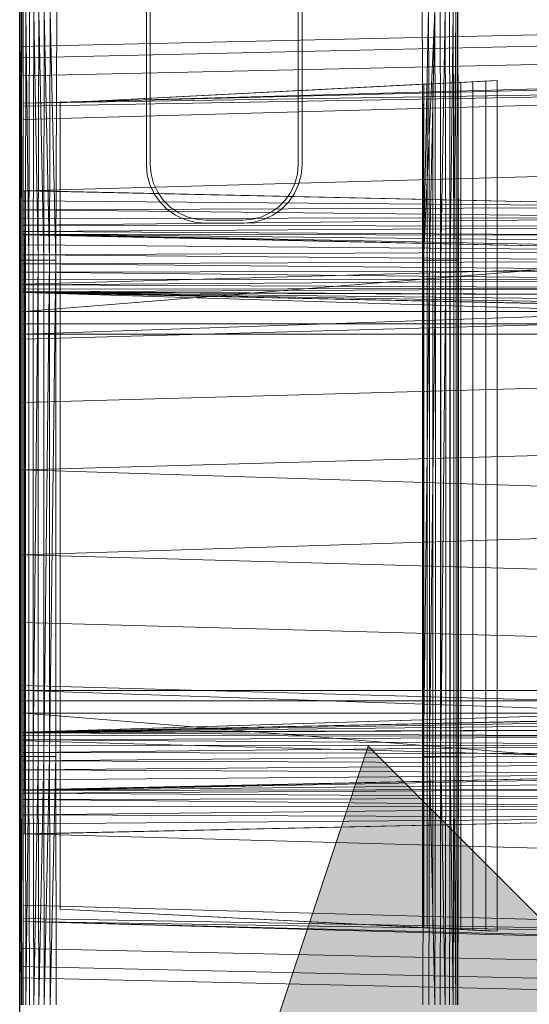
# Model space of a CAD drawing. Header units: metres. Extents: x 391.1 to 427.5, y 12.8 to 28.4.
# Tile 173 of 234: x 407.377 to 407.569, y 27.138 to 27.508. Entities that reach past the tile are written whole.
import ezdxf

# ---------------------------------------------------------------- set-up
doc = ezdxf.new("R2010")
doc.units = ezdxf.units.M
for name, color, linetype, lineweight in [('A-DETL-____-MBND', 7, 'Continuous', 18), ('A-DETL-GENF-OTLN', 7, 'Continuous', 18), ('A-WALL-____-MCUT', 7, 'Continuous', 25), ('A-WALL-____-OTLN', 7, 'Continuous', 25)]:
    doc.layers.add(name, color=color, linetype=linetype, lineweight=lineweight)

# ---------------------------------------------------------------- blocks, each defined once
blk = doc.blocks.new('Family - Evans PA-152028-03_ENLLUMENAT_P0A')
at = {"layer": 'A-WALL-____-MCUT', "color": 253, "true_color": 0xaaaaaa}
blk.add_line((1.66046, 0.2), (0, 0.2), dxfattribs=at)
at = {"layer": 'A-WALL-____-OTLN', "color": 253, "true_color": 0xaaaaaa}
blk.add_line((1.66046, 0.2), (0, 0.2), dxfattribs=at)
blk = doc.blocks.new('Family - Inodor PA-152337-03_ENLLUMENAT_P0A')
at = {"layer": 'A-DETL-____-MBND', "color": 253, "true_color": 0xaaaaaa}
for p, q in [((0.04914, 0.40281), (0.04914, 0.33079)), ((0.10482, 0.33079), (0.10482, 0.40281)), ((0.04768, 0.38917), (0.04768, 0.33073)), ((0.04914, 0.33079), (0.04914, 0.39144)), ((0.10482, 0.39149), (0.10482, 0.33079)), ((0.10628, 0.38949), (0.10628, 0.35922)), ((0.15386, 0.38923), (0.15191, 0.29485)), ((0.15191, 0.29485), (0.15386, 0.38923)), ((0.15419, 0.29485), (0.15386, 0.38923)), ((0.15419, 0.29485), (0.15386, 0.38923)), ((0.00036, 0.29485), (0.00056, 0.38826)), ((0.00036, 0.29485), (0.00056, 0.38826)), ((0.00076, 0.38826), (0.00056, 0.29485)), ((0.00056, 0.01465), (0.00056, 0.38826)), ((0.00056, 0.01465), (0.00056, 0.38826)), ((0.00076, 0.38826), (0.00056, 0.29485)), ((0.00056, 0.29485), (0.00056, 0.38826)), ((0.00056, 0.29485), (0.00056, 0.38826)), ((0.00076, 0.38826), (0.00056, 0.29485)), ((0.00136, 0.38826), (0.00116, 0.29485)), ((0.00136, 0.38826), (0.00116, 0.29485)), ((0.00136, 0.38826), (0.00116, 0.29485)), ((0.00233, 0.38826), (0.00213, 0.29485)), ((0.00233, 0.38826), (0.00213, 0.29485)), ((0.00213, 0.29485), (0.00233, 0.38826)), ((0.00345, 0.29485), (0.00233, 0.38826)), ((0.00345, 0.29485), (0.00233, 0.38826)), ((0.00365, 0.38826), (0.00345, 0.29485)), ((0.00365, 0.38826), (0.00345, 0.29485)), ((0.00365, 0.38826), (0.00345, 0.29485)), ((0.00528, 0.38826), (0.00508, 0.29485)), ((0.00528, 0.38826), (0.00508, 0.29485)), ((0.00508, 0.29485), (0.00528, 0.38826)), ((0.00696, 0.29485), (0.00528, 0.38826)), ((0.00696, 0.29485), (0.00528, 0.38826)), ((0.00716, 0.38826), (0.00696, 0.29485)), ((0.00716, 0.38826), (0.00696, 0.29485)), ((0.00696, 0.29485), (0.00716, 0.38826)), ((0.00904, 0.29485), (0.00716, 0.38826)), ((0.00904, 0.29485), (0.00716, 0.38826)), ((0.00924, 0.38826), (0.00904, 0.29485)), ((0.00924, 0.38826), (0.00904, 0.29485)), ((0.00904, 0.29485), (0.00924, 0.38826)), ((0.01126, 0.29485), (0.00924, 0.38826)), ((0.01126, 0.29485), (0.00924, 0.38826)), ((0.01146, 0.38826), (0.01126, 0.29485)), ((0.01146, 0.38826), (0.01126, 0.29485)), ((0.01126, 0.29485), (0.01146, 0.38826)), ((0.01354, 0.29485), (0.01146, 0.38826)), ((0.01354, 0.29485), (0.01146, 0.38826)), ((0.01354, 0.29485), (0.01146, 0.38826)), ((0.01354, 0.29485), (0.01394, 0.38899)), ((0.01394, 0.38899), (0.01354, 0.29485)), ((0.01394, 0.38899), (0.01354, 0.29485)), ((0.15191, 0.29485), (0.15151, 0.38899)), ((0.15151, 0.38899), (0.15191, 0.29485)), ((0.15191, 0.29485), (0.15151, 0.38899)), ((0.15621, 0.38826), (0.15191, 0.29485)), ((0.15621, 0.38826), (0.15419, 0.29485)), ((0.15621, 0.38826), (0.15419, 0.29485)), ((0.15419, 0.29485), (0.15621, 0.38826)), ((0.15641, 0.29485), (0.15621, 0.38826)), ((0.15641, 0.29485), (0.15621, 0.38826)), ((0.15641, 0.29485), (0.15621, 0.38826)), ((0.15849, 0.29485), (0.15829, 0.38826)), ((0.15829, 0.38826), (0.15849, 0.29485)), ((0.15849, 0.29485), (0.15829, 0.38826)), ((0.16017, 0.38826), (0.15849, 0.29485)), ((0.15849, 0.29485), (0.16017, 0.38826)), ((0.16037, 0.29485), (0.16017, 0.38826)), ((0.16037, 0.29485), (0.16017, 0.38826)), ((0.16037, 0.29485), (0.16017, 0.38826)), ((0.162, 0.29485), (0.1618, 0.38826)), ((0.1618, 0.38826), (0.162, 0.29485)), ((0.162, 0.29485), (0.1618, 0.38826)), ((0.16312, 0.38826), (0.162, 0.29485)), ((0.162, 0.29485), (0.16312, 0.38826)), ((0.16332, 0.29485), (0.16312, 0.38826)), ((0.16332, 0.29485), (0.16312, 0.38826)), ((0.16332, 0.29485), (0.16312, 0.38826)), ((0.16409, 0.38826), (0.16332, 0.29485)), ((0.16332, 0.29485), (0.16409, 0.38826)), ((0.16429, 0.29485), (0.16409, 0.38826)), ((0.16429, 0.29485), (0.16409, 0.38826)), ((0.16429, 0.29485), (0.16409, 0.38826)), ((0.16489, 0.29485), (0.16469, 0.38826)), ((0.16469, 0.38826), (0.16489, 0.29485)), ((0.16489, 0.29485), (0.16469, 0.38826)), ((0.16489, 0.38826), (0.16509, 0.29485)), ((0.16489, 0.38826), (0.16489, 0.01465)), ((0.16489, 0.38826), (0.16489, 0.01465)), ((0.16489, 0.38826), (0.16489, 0.29485)), ((0.16509, 0.29485), (0.16489, 0.38826)), ((0.16489, 0.29485), (0.16489, 0.38826)), ((0.31954, 0.38234), (0, 0.37522)), ((0.31954, 0.38234), (0, 0.37522)), ((0.31971, 0.37812), (0.00022, 0.371)), ((0.31971, 0.37812), (0.00022, 0.371)), ((0, 0.37522), (0, 0.371)), ((0, 0.371), (0, 0.37522)), ((0, 0.37522), (0.00022, 0.371)), ((0.00022, 0.371), (0, 0.37522)), ((0, 0.371), (0, 0.36417)), ((0, 0.36417), (0, 0.371)), ((0.00022, 0.371), (0.00056, 0.36417)), ((0.00056, 0.36417), (0.00022, 0.371)), ((0.31998, 0.37128), (0.00056, 0.36417)), ((0.31998, 0.37128), (0.00056, 0.36417)), ((0.00127, 0.35389), (0.51095, 0.36797)), ((0.51095, 0.36678), (0.00127, 0.35389)), ((0, 0.36417), (0, 0.03582)), ((0, 0.03582), (0, 0.36417)), ((0.00056, 0.36417), (0.00056, 0.03582)), ((0.00056, 0.03582), (0.00056, 0.36417)), ((0.51095, 0.36184), (0.00127, 0.35389)), ((0.51095, 0.36184), (0.00127, 0.35271)), ((0.51095, 0.36184), (0.00127, 0.34776)), ((0.01521, 0.35403), (0.17966, 0.3624)), ((0.15161, 0.36098), (0.01521, 0.35403)), ((0.15205, 0.361), (0.15161, 0.36098)), ((0.15161, 0.36098), (0.15161, 0.0437)), ((0.15334, 0.36106), (0.15205, 0.361)), ((0.15205, 0.361), (0.15205, 0.04368)), ((0.15546, 0.36117), (0.15334, 0.36106)), ((0.15334, 0.36106), (0.15334, 0.04361)), ((0.15833, 0.36132), (0.15546, 0.36117)), ((0.15546, 0.36117), (0.15546, 0.04351)), ((0.16188, 0.3615), (0.15833, 0.36132)), ((0.15833, 0.36132), (0.15833, 0.04336)), ((0.16188, 0.3615), (0.16187, 0.04318)), ((0.16598, 0.36171), (0.16188, 0.3615)), ((0.17052, 0.36194), (0.16598, 0.36171)), ((0.16598, 0.36171), (0.16598, 0.04297)), ((0.17536, 0.36218), (0.17052, 0.36194)), ((0.17052, 0.36194), (0.17052, 0.04274)), ((0.17966, 0.3624), (0.17536, 0.36218)), ((0.17536, 0.36218), (0.17536, 0.04249)), ((0.17966, 0.04228), (0.17966, 0.3624)), ((0.10628, 0.35922), (0.10628, 0.35813)), ((0.10628, 0.35813), (0.10628, 0.33073)), ((0.00127, 0.35271), (0.00127, 0.35389)), ((0.00127, 0.34776), (0.00127, 0.35271)), ((0.01521, 0.35403), (0.01521, 0.05064)), ((0.01521, 0.35403), (0.01521, 0.05064)), ((0.00127, 0.32087), (0.00127, 0.34776)), ((0.51095, 0.33495), (0.00127, 0.32087)), ((0.04768, 0.33073), (0.04801, 0.32692)), ((0.04914, 0.33079), (0.04946, 0.32716)), ((0.04946, 0.32716), (0.04914, 0.33079)), ((0.1045, 0.32716), (0.10482, 0.33079)), ((0.10482, 0.33079), (0.1045, 0.32716)), ((0.10595, 0.32692), (0.10628, 0.33073)), ((0.04801, 0.32692), (0.049, 0.32322)), ((0.04946, 0.32716), (0.0504, 0.32365)), ((0.0504, 0.32365), (0.04946, 0.32716)), ((0.10356, 0.32365), (0.1045, 0.32716)), ((0.1045, 0.32716), (0.10356, 0.32365)), ((0.10496, 0.32322), (0.10595, 0.32692)), ((0.049, 0.32322), (0.05033, 0.32038)), ((0.0504, 0.32365), (0.05194, 0.32035)), ((0.05194, 0.32035), (0.0504, 0.32365)), ((0.10202, 0.32035), (0.10356, 0.32365)), ((0.10356, 0.32365), (0.10202, 0.32035)), ((0.10334, 0.31974), (0.10496, 0.32322)), ((0.00127, 0.3209), (0.00127, 0.32102)), ((0.28182, 0.31489), (0.00127, 0.32102)), ((0.00192, 0.32088), (0.00127, 0.3209)), ((0.00127, 0.3209), (0.00192, 0.32088)), ((0.00127, 0.3209), (0.00127, 0.32089)), ((0.00192, 0.32088), (0.00127, 0.32089)), ((0.00127, 0.32089), (0.00192, 0.32088)), ((0.00127, 0.32089), (0.00127, 0.32088)), ((0.00192, 0.32088), (0.00127, 0.32088)), ((0.00192, 0.32088), (0.00127, 0.32088)), ((0.00127, 0.32088), (0.00127, 0.31714)), ((0.00127, 0.28584), (0.00127, 0.32087)), ((0.00192, 0.32088), (0.28182, 0.31489)), ((0.00192, 0.32088), (0.00192, 0.31713)), ((0.28182, 0.31489), (0.00192, 0.32088)), ((0.00192, 0.31713), (0.00192, 0.32088)), ((0.05033, 0.32038), (0.05048, 0.32006)), ((0.05048, 0.32006), (0.05062, 0.31974)), ((0.05062, 0.31974), (0.05282, 0.31661)), ((0.05194, 0.32035), (0.05403, 0.31737)), ((0.05403, 0.31737), (0.05194, 0.32035)), ((0.09993, 0.31737), (0.10202, 0.32035)), ((0.10202, 0.32035), (0.09993, 0.31737)), ((0.10114, 0.31661), (0.10334, 0.31974)), ((0.00192, 0.31713), (0.00127, 0.31714)), ((0.00127, 0.31714), (0.00192, 0.31713)), ((0.00127, 0.31714), (0.00127, 0.31713)), ((0.00192, 0.31713), (0.00127, 0.31713)), ((0.00127, 0.31713), (0.00192, 0.31713)), ((0.00127, 0.31713), (0.00127, 0.31712)), ((0.00192, 0.31713), (0.00127, 0.31712)), ((0.00192, 0.31713), (0.00127, 0.31712)), ((0.00127, 0.31712), (0.00127, 0.31371)), ((0.28182, 0.31489), (0.00192, 0.31713)), ((0.28182, 0.31489), (0.00192, 0.31713)), ((0.00192, 0.31371), (0.00192, 0.31713)), ((0.00192, 0.31713), (0.00192, 0.31371)), ((0.05282, 0.31661), (0.05553, 0.3139)), ((0.05403, 0.31737), (0.0566, 0.31479)), ((0.0566, 0.31479), (0.05403, 0.31737)), ((0.09736, 0.31479), (0.09993, 0.31737)), ((0.09993, 0.31737), (0.09736, 0.31479)), ((0.09843, 0.3139), (0.10114, 0.31661)), ((0.00192, 0.31371), (0.00127, 0.31371)), ((0.00127, 0.31371), (0.00192, 0.31371)), ((0.00127, 0.31371), (0.00127, 0.31371)), ((0.00192, 0.31371), (0.00127, 0.31371)), ((0.00192, 0.31371), (0.00127, 0.31371)), ((0.00127, 0.31371), (0.00127, 0.31044)), ((0.28182, 0.31489), (0.00192, 0.31371)), ((0.00192, 0.31371), (0.28182, 0.31489)), ((0.28181, 0.31079), (0.00192, 0.31371)), ((0.00192, 0.31371), (0.00192, 0.31043)), ((0.28181, 0.31079), (0.00192, 0.31371)), ((0.00192, 0.31043), (0.00192, 0.31371)), ((0.05553, 0.3139), (0.05867, 0.3117)), ((0.0566, 0.31479), (0.05958, 0.31271)), ((0.05958, 0.31271), (0.0566, 0.31479)), ((0.05867, 0.3117), (0.06214, 0.31008)), ((0.05958, 0.31271), (0.06288, 0.31117)), ((0.06288, 0.31117), (0.05958, 0.31271)), ((0.09108, 0.31117), (0.09438, 0.31271)), ((0.09438, 0.31271), (0.09108, 0.31117)), ((0.0953, 0.3117), (0.09182, 0.31008)), ((0.09438, 0.31271), (0.09736, 0.31479)), ((0.09736, 0.31479), (0.09438, 0.31271)), ((0.0953, 0.3117), (0.09843, 0.3139)), ((0.00192, 0.31043), (0.00127, 0.31044)), ((0.00192, 0.31043), (0.00127, 0.31044)), ((0.00127, 0.31044), (0.00127, 0.30801)), ((0.00192, 0.30799), (0.00127, 0.30801)), ((0.00192, 0.30799), (0.00127, 0.30801)), ((0.00127, 0.30801), (0.00127, 0.30557)), ((0.28181, 0.31079), (0.00192, 0.31043)), ((0.00192, 0.30799), (0.28181, 0.31079)), ((0.00192, 0.31043), (0.28181, 0.31079)), ((0.00192, 0.30799), (0.28181, 0.31079)), ((0.00192, 0.31043), (0.00192, 0.30799)), ((0.00192, 0.30799), (0.00192, 0.31043)), ((0.00192, 0.30799), (0.00192, 0.30554)), ((0.28181, 0.30737), (0.00192, 0.30799)), ((0.28181, 0.30737), (0.00192, 0.30799)), ((0.00192, 0.30554), (0.00192, 0.30799)), ((0.06214, 0.31008), (0.06584, 0.30909)), ((0.06288, 0.31117), (0.0664, 0.31023)), ((0.0664, 0.31023), (0.06288, 0.31117)), ((0.06584, 0.30909), (0.06966, 0.30876)), ((0.0664, 0.31023), (0.07002, 0.30991)), ((0.07002, 0.30991), (0.0664, 0.31023)), ((0.08431, 0.30876), (0.06966, 0.30876)), ((0.07002, 0.30991), (0.08394, 0.30991)), ((0.08394, 0.30991), (0.07002, 0.30991)), ((0.08394, 0.30991), (0.08757, 0.31023)), ((0.08757, 0.31023), (0.08394, 0.30991)), ((0.08431, 0.30876), (0.08812, 0.30909)), ((0.08757, 0.31023), (0.09108, 0.31117)), ((0.09108, 0.31117), (0.08757, 0.31023)), ((0.08812, 0.30909), (0.09182, 0.31008)), ((0.00192, 0.30554), (0.00127, 0.30557)), ((0.00192, 0.30554), (0.00127, 0.30557)), ((0.00127, 0.30557), (0.00127, 0.30457)), ((0.00192, 0.30454), (0.00127, 0.30457)), ((0.00127, 0.30457), (0.00192, 0.30454)), ((0.00127, 0.30457), (0.00127, 0.30446)), ((0.00192, 0.30454), (0.00127, 0.30446)), ((0.00192, 0.30454), (0.00127, 0.30446)), ((0.00127, 0.30446), (0.00127, 0.27556)), ((0.00127, 0.30433), (0.00127, 0.30443)), ((0.28176, 0.29829), (0.00127, 0.30443)), ((0.00127, 0.30433), (0.00187, 0.30429)), ((0.00127, 0.30433), (0.00127, 0.30431)), ((0.00187, 0.30429), (0.00127, 0.30433)), ((0.00187, 0.30429), (0.00127, 0.30431)), ((0.00127, 0.30431), (0.00187, 0.30429)), ((0.00127, 0.30431), (0.00127, 0.3043)), ((0.00187, 0.30429), (0.00127, 0.3043)), ((0.00127, 0.3043), (0.00187, 0.30429)), ((0.00127, 0.3043), (0.00127, 0.30429)), ((0.00187, 0.30429), (0.00127, 0.30429)), ((0.00187, 0.30429), (0.00127, 0.30429)), ((0.00127, 0.30429), (0.00127, 0.30053)), ((0.00186, 0.27553), (0.00192, 0.30454)), ((0.00192, 0.30454), (0.00186, 0.27553)), ((0.00187, 0.30429), (0.28176, 0.29829)), ((0.00187, 0.30429), (0.00187, 0.30052)), ((0.28176, 0.29829), (0.00187, 0.30429)), ((0.00187, 0.30052), (0.00187, 0.30429)), ((0.28181, 0.30737), (0.00192, 0.30554)), ((0.00192, 0.30554), (0.28181, 0.30737)), ((0.00192, 0.30554), (0.00192, 0.30454)), ((0.28181, 0.30409), (0.00192, 0.30554)), ((0.28181, 0.30409), (0.00192, 0.30554)), ((0.00192, 0.30454), (0.00192, 0.30554)), ((0.28181, 0.30409), (0.00192, 0.30454)), ((0.28181, 0.30409), (0.00192, 0.30454)), ((0.28181, 0.30165), (0.00192, 0.30454)), ((0.28181, 0.30165), (0.00192, 0.30454)), ((0.28181, 0.2992), (0.00192, 0.30454)), ((0.28181, 0.2992), (0.00192, 0.30454)), ((0.28175, 0.2982), (0.00192, 0.30454)), ((0.28175, 0.2982), (0.00192, 0.30454)), ((0.00187, 0.30052), (0.00127, 0.30053)), ((0.00127, 0.30053), (0.00187, 0.30052)), ((0.00127, 0.30053), (0.00127, 0.30052)), ((0.00187, 0.30052), (0.00127, 0.30052)), ((0.00187, 0.30052), (0.00127, 0.30052)), ((0.00127, 0.30052), (0.00127, 0.29687)), ((0.28176, 0.29829), (0.00187, 0.30052)), ((0.00187, 0.30052), (0.00187, 0.29687)), ((0.28176, 0.29829), (0.00187, 0.30052)), ((0.00187, 0.29687), (0.00187, 0.30052)), ((0.51095, 0.29991), (0.00127, 0.28584)), ((0.00187, 0.29687), (0.00127, 0.29687)), ((0.00127, 0.29687), (0.00187, 0.29687)), ((0.00127, 0.29687), (0.00127, 0.29686)), ((0.00187, 0.29687), (0.00127, 0.29686)), ((0.00127, 0.29686), (0.00187, 0.29687)), ((0.00187, 0.29687), (0.00127, 0.29686)), ((0.00187, 0.29687), (0.00127, 0.29686)), ((0.00127, 0.29686), (0.00127, 0.29686)), ((0.00127, 0.29686), (0.00127, 0.29344)), ((0.28175, 0.2982), (0.00186, 0.27553)), ((0.00186, 0.27553), (0.28175, 0.2982)), ((0.28176, 0.29829), (0.00187, 0.29687)), ((0.00187, 0.29687), (0.28176, 0.29829)), ((0.28176, 0.29452), (0.00187, 0.29687)), ((0.28176, 0.29452), (0.00187, 0.29687)), ((0.00187, 0.29343), (0.00187, 0.29687)), ((0.00187, 0.29687), (0.00187, 0.29343)), ((0.00056, 0.29485), (0.00036, 0.29485)), ((0.00036, 0.10805), (0.00036, 0.29485)), ((0.00056, 0.29485), (0.00036, 0.29485)), ((0.00056, 0.29485), (0.00036, 0.29485)), ((0.00036, 0.10805), (0.00036, 0.29485)), ((0.00116, 0.29485), (0.00056, 0.29485)), ((0.00056, 0.10805), (0.00056, 0.29485)), ((0.00116, 0.29485), (0.00056, 0.29485)), ((0.00056, 0.29485), (0.00056, 0.10805)), ((0.00116, 0.29485), (0.00056, 0.29485)), ((0.00056, 0.10805), (0.00056, 0.29485)), ((0.00213, 0.29485), (0.00116, 0.29485)), ((0.00116, 0.10805), (0.00116, 0.29485)), ((0.00213, 0.29485), (0.00116, 0.29485)), ((0.00116, 0.29485), (0.00116, 0.10805)), ((0.00213, 0.29485), (0.00116, 0.29485)), ((0.00116, 0.10805), (0.00116, 0.29485)), ((0.00187, 0.29343), (0.00127, 0.29344)), ((0.00127, 0.29344), (0.00187, 0.29343)), ((0.00127, 0.29344), (0.00127, 0.29343)), ((0.00187, 0.29343), (0.00127, 0.29343)), ((0.00127, 0.29343), (0.00187, 0.29343)), ((0.00127, 0.29343), (0.00127, 0.29343)), ((0.00187, 0.29343), (0.00127, 0.29343)), ((0.00187, 0.29343), (0.00127, 0.29343)), ((0.00127, 0.29343), (0.00127, 0.29034)), ((0.28176, 0.29452), (0.00187, 0.29343)), ((0.00187, 0.29343), (0.28176, 0.29452)), ((0.28176, 0.29086), (0.00187, 0.29343)), ((0.00187, 0.29343), (0.00187, 0.29033)), ((0.28176, 0.29086), (0.00187, 0.29343)), ((0.00187, 0.29033), (0.00187, 0.29343)), ((0.00345, 0.29485), (0.00213, 0.29485)), ((0.00213, 0.10805), (0.00213, 0.29485)), ((0.00345, 0.29485), (0.00213, 0.29485)), ((0.00213, 0.29485), (0.00213, 0.10805)), ((0.00345, 0.29485), (0.00213, 0.29485)), ((0.00213, 0.10805), (0.00213, 0.29485)), ((0.00345, 0.10805), (0.00345, 0.29485)), ((0.00508, 0.29485), (0.00345, 0.29485)), ((0.00345, 0.29485), (0.00345, 0.10805)), ((0.00508, 0.29485), (0.00345, 0.29485)), ((0.00345, 0.10805), (0.00345, 0.29485)), ((0.00508, 0.10805), (0.00508, 0.29485)), ((0.00696, 0.29485), (0.00508, 0.29485)), ((0.00508, 0.29485), (0.00508, 0.10805)), ((0.00696, 0.29485), (0.00508, 0.10805)), ((0.00696, 0.29485), (0.00508, 0.29485)), ((0.00508, 0.10805), (0.00508, 0.29485)), ((0.00508, 0.10805), (0.00696, 0.29485)), ((0.00696, 0.10805), (0.00696, 0.29485)), ((0.00904, 0.29485), (0.00696, 0.29485)), ((0.00904, 0.29485), (0.00696, 0.29485)), ((0.00696, 0.10805), (0.00696, 0.29485)), ((0.00696, 0.10805), (0.00696, 0.29485)), ((0.00904, 0.10805), (0.00904, 0.29485)), ((0.01126, 0.29485), (0.00904, 0.29485)), ((0.00904, 0.29485), (0.00904, 0.10805)), ((0.01126, 0.29485), (0.00904, 0.10805)), ((0.01126, 0.29485), (0.00904, 0.29485)), ((0.00904, 0.10805), (0.00904, 0.29485)), ((0.00904, 0.10805), (0.01126, 0.29485)), ((0.01126, 0.10805), (0.01126, 0.29485)), ((0.01354, 0.29485), (0.01126, 0.29485)), ((0.01354, 0.29485), (0.01126, 0.10805)), ((0.01354, 0.29485), (0.01126, 0.29485)), ((0.01126, 0.10805), (0.01126, 0.29485)), ((0.01126, 0.10805), (0.01126, 0.29485)), ((0.01126, 0.10805), (0.01354, 0.29485)), ((0.01354, 0.10805), (0.01354, 0.29485)), ((0.01354, 0.29485), (0.01354, 0.10805)), ((0.01354, 0.10805), (0.01354, 0.29485)), ((0.15191, 0.10805), (0.15191, 0.29485)), ((0.15191, 0.29485), (0.15191, 0.10805)), ((0.15419, 0.29485), (0.15191, 0.29485)), ((0.15419, 0.29485), (0.15191, 0.10805)), ((0.15419, 0.29485), (0.15191, 0.29485)), ((0.15191, 0.10805), (0.15191, 0.29485)), ((0.15191, 0.10805), (0.15419, 0.29485)), ((0.15419, 0.10805), (0.15419, 0.29485)), ((0.15641, 0.29485), (0.15419, 0.29485)), ((0.15641, 0.29485), (0.15419, 0.10805)), ((0.15641, 0.29485), (0.15419, 0.29485)), ((0.15419, 0.10805), (0.15419, 0.29485)), ((0.15419, 0.10805), (0.15419, 0.29485)), ((0.15419, 0.10805), (0.15641, 0.29485)), ((0.15641, 0.10805), (0.15641, 0.29485)), ((0.15641, 0.29485), (0.15849, 0.29485)), ((0.15849, 0.29485), (0.15641, 0.29485)), ((0.15641, 0.10805), (0.15641, 0.29485)), ((0.15641, 0.10805), (0.15641, 0.29485)), ((0.15849, 0.10805), (0.15849, 0.29485)), ((0.16037, 0.29485), (0.15849, 0.29485)), ((0.15849, 0.29485), (0.15849, 0.10805)), ((0.16037, 0.29485), (0.15849, 0.10805)), ((0.16037, 0.29485), (0.15849, 0.29485)), ((0.15849, 0.10805), (0.15849, 0.29485)), ((0.15849, 0.10805), (0.16037, 0.29485)), ((0.16037, 0.10805), (0.16037, 0.29485)), ((0.16037, 0.29485), (0.162, 0.29485)), ((0.162, 0.29485), (0.16037, 0.29485)), ((0.16037, 0.10805), (0.16037, 0.29485)), ((0.16037, 0.10805), (0.16037, 0.29485)), ((0.16332, 0.29485), (0.162, 0.29485)), ((0.162, 0.10805), (0.162, 0.29485)), ((0.16332, 0.29485), (0.162, 0.29485)), ((0.162, 0.29485), (0.162, 0.10805)), ((0.16332, 0.29485), (0.162, 0.29485)), ((0.162, 0.10805), (0.162, 0.29485)), ((0.16429, 0.29485), (0.16332, 0.29485)), ((0.16332, 0.10805), (0.16332, 0.29485)), ((0.16429, 0.29485), (0.16332, 0.29485)), ((0.16332, 0.29485), (0.16332, 0.10805)), ((0.16429, 0.29485), (0.16332, 0.29485)), ((0.16332, 0.10805), (0.16332, 0.29485)), ((0.16489, 0.29485), (0.16429, 0.29485)), ((0.16429, 0.10805), (0.16429, 0.29485)), ((0.16429, 0.29485), (0.16489, 0.29485)), ((0.16429, 0.29485), (0.16429, 0.10805)), ((0.16489, 0.29485), (0.16429, 0.29485)), ((0.16429, 0.10805), (0.16429, 0.29485)), ((0.16509, 0.29485), (0.16489, 0.29485)), ((0.16489, 0.10805), (0.16489, 0.29485)), ((0.16509, 0.29485), (0.16489, 0.29485)), ((0.16489, 0.29485), (0.16489, 0.10805)), ((0.16509, 0.29485), (0.16489, 0.29485)), ((0.16489, 0.10805), (0.16489, 0.29485)), ((0.16509, 0.29485), (0.16509, 0.10805)), ((0.16509, 0.29485), (0.16509, 0.10805)), ((0.00187, 0.29033), (0.00127, 0.29034)), ((0.00127, 0.29034), (0.00187, 0.29033)), ((0.00187, 0.29033), (0.00127, 0.29034)), ((0.00187, 0.29033), (0.00127, 0.29034)), ((0.00127, 0.29034), (0.00127, 0.28767)), ((0.28176, 0.29086), (0.00187, 0.29033)), ((0.00187, 0.29033), (0.28176, 0.29086)), ((0.00187, 0.29033), (0.00187, 0.28766)), ((0.28176, 0.28743), (0.00187, 0.29033)), ((0.28176, 0.28743), (0.00187, 0.29033)), ((0.00187, 0.28766), (0.00187, 0.29033)), ((0.00187, 0.28766), (0.00127, 0.28767)), ((0.00187, 0.28766), (0.00127, 0.28767)), ((0.00127, 0.28767), (0.00127, 0.28551)), ((0.00127, 0.26508), (0.00127, 0.28584)), ((0.00187, 0.28548), (0.00127, 0.28551)), ((0.00187, 0.28548), (0.00127, 0.28551)), ((0.00127, 0.28551), (0.00127, 0.28391)), ((0.00187, 0.28766), (0.00187, 0.28548)), ((0.28176, 0.28743), (0.00187, 0.28766)), ((0.28176, 0.28743), (0.00187, 0.28766)), ((0.00187, 0.28548), (0.00187, 0.28766)), ((0.28176, 0.28743), (0.00187, 0.28548)), ((0.00187, 0.28548), (0.28176, 0.28743)), ((0.00187, 0.28548), (0.00187, 0.28388)), ((0.28176, 0.28433), (0.00187, 0.28548)), ((0.28176, 0.28433), (0.00187, 0.28548)), ((0.00187, 0.28388), (0.00187, 0.28548)), ((0.00187, 0.28388), (0.00127, 0.28391)), ((0.00187, 0.28388), (0.00127, 0.28391)), ((0.00127, 0.28391), (0.00127, 0.28293)), ((0.00187, 0.2829), (0.00127, 0.28293)), ((0.00187, 0.2829), (0.00127, 0.28293)), ((0.00127, 0.28293), (0.00127, 0.28262)), ((0.00127, 0.28262), (0.00187, 0.28259)), ((0.00127, 0.28262), (0.00127, 0.28257)), ((0.00187, 0.28259), (0.00127, 0.28262)), ((0.00127, 0.11722), (0.00127, 0.28262)), ((0.00187, 0.28259), (0.00127, 0.28262)), ((0.00187, 0.28259), (0.00127, 0.28257)), ((0.00187, 0.28259), (0.00127, 0.28257)), ((0.00127, 0.28257), (0.00127, 0.26701)), ((0.00186, 0.26697), (0.00187, 0.28259)), ((0.00187, 0.28259), (0.00186, 0.26697)), ((0.28176, 0.28433), (0.00187, 0.28388)), ((0.00187, 0.2829), (0.28176, 0.28433)), ((0.00187, 0.28388), (0.28176, 0.28433)), ((0.00187, 0.2829), (0.28176, 0.28433)), ((0.00187, 0.28388), (0.00187, 0.2829)), ((0.00187, 0.2829), (0.00187, 0.28388)), ((0.00187, 0.2829), (0.00187, 0.28259)), ((0.28176, 0.28165), (0.00187, 0.2829)), ((0.28176, 0.28165), (0.00187, 0.2829)), ((0.00187, 0.28259), (0.00187, 0.2829)), ((0.51154, 0.26697), (0.00187, 0.28259)), ((0.28176, 0.27659), (0.00187, 0.28259)), ((0.28176, 0.27659), (0.00187, 0.28259)), ((0.52327, 0.26645), (0.00187, 0.28259)), ((0.51154, 0.26697), (0.00187, 0.28259)), ((0.00187, 0.28259), (0.28176, 0.27659)), ((0.28176, 0.28165), (0.00187, 0.28259)), ((0.28176, 0.28165), (0.00187, 0.28259)), ((0.28176, 0.27948), (0.00187, 0.28259)), ((0.28176, 0.27948), (0.00187, 0.28259)), ((0.28176, 0.27788), (0.00187, 0.28259)), ((0.28176, 0.27788), (0.00187, 0.28259)), ((0.28176, 0.2769), (0.00187, 0.28259)), ((0.28176, 0.2769), (0.00187, 0.28259)), ((0.28176, 0.27659), (0.00187, 0.28259)), ((0.51095, 0.27916), (0.00127, 0.26508)), ((0.00186, 0.27553), (0.00127, 0.27556)), ((0.00127, 0.27556), (0.00186, 0.27553)), ((0.00127, 0.27556), (0.00127, 0.27555)), ((0.00186, 0.27553), (0.00127, 0.27555)), ((0.00127, 0.27555), (0.00186, 0.27553)), ((0.00127, 0.27555), (0.00127, 0.27553)), ((0.00186, 0.27553), (0.00127, 0.27553)), ((0.00186, 0.27553), (0.00127, 0.27553)), ((0.00127, 0.27553), (0.00127, 0.27088)), ((0.28176, 0.27659), (0.00186, 0.26697)), ((0.00186, 0.26697), (0.28176, 0.27659)), ((0.28176, 0.27553), (0.00186, 0.27553)), ((0.00186, 0.27553), (0.00186, 0.27086)), ((0.28176, 0.27553), (0.00186, 0.27553)), ((0.00186, 0.27086), (0.00186, 0.27553)), ((0.00186, 0.27086), (0.00127, 0.27088)), ((0.00186, 0.27086), (0.00127, 0.27088)), ((0.00127, 0.27088), (0.00127, 0.267)), ((0.00186, 0.27086), (0.00186, 0.26697)), ((0.00186, 0.27086), (0.28176, 0.27086)), ((0.28176, 0.27086), (0.00186, 0.27086)), ((0.00186, 0.27086), (0.00186, 0.26697)), ((0.00186, 0.26697), (0.00127, 0.26701)), ((0.00127, 0.13284), (0.00127, 0.26701)), ((0.00186, 0.26697), (0.00127, 0.26701)), ((0.00186, 0.26697), (0.00127, 0.267)), ((0.00186, 0.26697), (0.00127, 0.267)), ((0.00127, 0.267), (0.00127, 0.13339)), ((0.28176, 0.26697), (0.00186, 0.26697)), ((0.00186, 0.13288), (0.00186, 0.26697)), ((0.00186, 0.13288), (0.00186, 0.26697)), ((0.28176, 0.26697), (0.00186, 0.26697)), ((0.00186, 0.26697), (0.00186, 0.13288)), ((0.28176, 0.26697), (0.00186, 0.26697)), ((0.28176, 0.26697), (0.00186, 0.26697)), ((0.00186, 0.13288), (0.00186, 0.26697)), ((0.00127, 0.24131), (0.00127, 0.26508)), ((0.51095, 0.25539), (0.00127, 0.24131)), ((0.00127, 0.2159), (0.00127, 0.24131)), ((0.51095, 0.22997), (0.00127, 0.2159)), ((0.51095, 0.19991), (0.00127, 0.2159)), ((0.00127, 0.18393), (0.00127, 0.2159)), ((0.51095, 0.19991), (0.00127, 0.18393)), ((0.51095, 0.16986), (0.00127, 0.18393)), ((0.00127, 0.15852), (0.00127, 0.18393)), ((0.51095, 0.14444), (0.00127, 0.15852)), ((0.00127, 0.13475), (0.00127, 0.15852)), ((0.51095, 0.12067), (0.00127, 0.13475)), ((0.00127, 0.11399), (0.00127, 0.13475)), ((0.52327, 0.1334), (0.00127, 0.11723)), ((0.00127, 0.13339), (0.00127, 0.13285)), ((0.00187, 0.11726), (0.52327, 0.1334)), ((0.00187, 0.11726), (0.52327, 0.1334)), ((0.00186, 0.13288), (0.00127, 0.13284)), ((0.00186, 0.13288), (0.00127, 0.13284)), ((0.00186, 0.13288), (0.00127, 0.13285)), ((0.00186, 0.13288), (0.00127, 0.13285)), ((0.00127, 0.13285), (0.00127, 0.12897)), ((0.00127, 0.13284), (0.00127, 0.11728)), ((0.28176, 0.13288), (0.00186, 0.13288)), ((0.28176, 0.13288), (0.00186, 0.13288)), ((0.28176, 0.12326), (0.00186, 0.13288)), ((0.00186, 0.13288), (0.00187, 0.11726)), ((0.28176, 0.12326), (0.00186, 0.13288)), ((0.00187, 0.11726), (0.00186, 0.13288)), ((0.00186, 0.13288), (0.28176, 0.13288)), ((0.28176, 0.13288), (0.00186, 0.13288)), ((0.00186, 0.12899), (0.00186, 0.13288)), ((0.00186, 0.13288), (0.00186, 0.12899)), ((0.00187, 0.11726), (0.51154, 0.13288)), ((0.00187, 0.11726), (0.51154, 0.13288)), ((0.00186, 0.12899), (0.00127, 0.12897)), ((0.00186, 0.12899), (0.00127, 0.12897)), ((0.00127, 0.12897), (0.00127, 0.12431)), ((0.00186, 0.12899), (0.28176, 0.12899)), ((0.28176, 0.12899), (0.00186, 0.12899)), ((0.00186, 0.12431), (0.00186, 0.12899)), ((0.00186, 0.12899), (0.00186, 0.12431)), ((0.00186, 0.12431), (0.00127, 0.12431)), ((0.00127, 0.12431), (0.00186, 0.12431)), ((0.00127, 0.12431), (0.00127, 0.1243)), ((0.00186, 0.12431), (0.00127, 0.1243)), ((0.00127, 0.1243), (0.00186, 0.12431)), ((0.00186, 0.12431), (0.00127, 0.12428)), ((0.00186, 0.12431), (0.00127, 0.12428)), ((0.00127, 0.1243), (0.00127, 0.12428)), ((0.00127, 0.12428), (0.00127, 0.09539)), ((0.00186, 0.12431), (0.28176, 0.12431)), ((0.28176, 0.12431), (0.00186, 0.12431)), ((0.28175, 0.10165), (0.00186, 0.12431)), ((0.00186, 0.12431), (0.00192, 0.09531)), ((0.28175, 0.10165), (0.00186, 0.12431)), ((0.00192, 0.09531), (0.00186, 0.12431)), ((0.28176, 0.12326), (0.00187, 0.11726)), ((0.00187, 0.11726), (0.28176, 0.12326)), ((0.00187, 0.11726), (0.28176, 0.12326)), ((0.00187, 0.11726), (0.28176, 0.12326)), ((0.28176, 0.12295), (0.00187, 0.11726)), ((0.00187, 0.11726), (0.28176, 0.12295)), ((0.28176, 0.12197), (0.00187, 0.11726)), ((0.00187, 0.11726), (0.28176, 0.12197)), ((0.28176, 0.12037), (0.00187, 0.11726)), ((0.00187, 0.11726), (0.28176, 0.12037)), ((0.00187, 0.11726), (0.00127, 0.11728)), ((0.00127, 0.11728), (0.00187, 0.11726)), ((0.00127, 0.11728), (0.00127, 0.11723)), ((0.00187, 0.11726), (0.00127, 0.11723)), ((0.00187, 0.11726), (0.00127, 0.11723)), ((0.00127, 0.11722), (0.00187, 0.11726)), ((0.00187, 0.11726), (0.00127, 0.11722)), ((0.00127, 0.11722), (0.00127, 0.11691)), ((0.00187, 0.11694), (0.00127, 0.11691)), ((0.00187, 0.11694), (0.00127, 0.11691)), ((0.00127, 0.11691), (0.00127, 0.11594)), ((0.00187, 0.11596), (0.00127, 0.11594)), ((0.00187, 0.11596), (0.00127, 0.11594)), ((0.00127, 0.11594), (0.00127, 0.11434)), ((0.28176, 0.11819), (0.00187, 0.11726)), ((0.00187, 0.11694), (0.28176, 0.11819)), ((0.00187, 0.11726), (0.28176, 0.11819)), ((0.00187, 0.11694), (0.28176, 0.11819)), ((0.00187, 0.11694), (0.00187, 0.11726)), ((0.00187, 0.11726), (0.00187, 0.11694)), ((0.28176, 0.11552), (0.00187, 0.11694)), ((0.28176, 0.11552), (0.00187, 0.11694)), ((0.00187, 0.11596), (0.00187, 0.11694)), ((0.00187, 0.11694), (0.00187, 0.11596)), ((0.28176, 0.11552), (0.00187, 0.11596)), ((0.28176, 0.11552), (0.00187, 0.11596)), ((0.00187, 0.11436), (0.00187, 0.11596)), ((0.00187, 0.11596), (0.00187, 0.11436)), ((0.28176, 0.11552), (0.00187, 0.11436)), ((0.00187, 0.11436), (0.28176, 0.11552)), ((0.00187, 0.11436), (0.00127, 0.11434)), ((0.00187, 0.11436), (0.00127, 0.11434)), ((0.00127, 0.11434), (0.00127, 0.11218)), ((0.51095, 0.09991), (0.00127, 0.11399)), ((0.00127, 0.07896), (0.00127, 0.11399)), ((0.00187, 0.11219), (0.00127, 0.11218)), ((0.00187, 0.11219), (0.00127, 0.11218)), ((0.00127, 0.11218), (0.00127, 0.10951)), ((0.28176, 0.11242), (0.00187, 0.11436)), ((0.28176, 0.11242), (0.00187, 0.11436)), ((0.00187, 0.11219), (0.00187, 0.11436)), ((0.00187, 0.11436), (0.00187, 0.11219)), ((0.28176, 0.11242), (0.00187, 0.11219)), ((0.00187, 0.10951), (0.28176, 0.11242)), ((0.00187, 0.11219), (0.28176, 0.11242)), ((0.00187, 0.10951), (0.28176, 0.11242)), ((0.00187, 0.10951), (0.00187, 0.11219)), ((0.00187, 0.11219), (0.00187, 0.10951)), ((0.00056, 0.10805), (0.00036, 0.10805)), ((0.00056, 0.01465), (0.00036, 0.10805)), ((0.00036, 0.10805), (0.00056, 0.10805)), ((0.00056, 0.10805), (0.00036, 0.10805)), ((0.00056, 0.01465), (0.00036, 0.10805)), ((0.00116, 0.10805), (0.00056, 0.10805)), ((0.00076, 0.01465), (0.00056, 0.10805)), ((0.00056, 0.10805), (0.00116, 0.10805)), ((0.00056, 0.10805), (0.00056, 0.01465)), ((0.00116, 0.10805), (0.00056, 0.10805)), ((0.00076, 0.01465), (0.00056, 0.10805)), ((0.00076, 0.01465), (0.00056, 0.10805)), ((0.00056, 0.01465), (0.00056, 0.10805)), ((0.00213, 0.10805), (0.00116, 0.10805)), ((0.00136, 0.01465), (0.00116, 0.10805)), ((0.00116, 0.10805), (0.00213, 0.10805)), ((0.00116, 0.10805), (0.00136, 0.01465)), ((0.00213, 0.10805), (0.00116, 0.10805)), ((0.00136, 0.01465), (0.00116, 0.10805)), ((0.00187, 0.10951), (0.00127, 0.10951)), ((0.00127, 0.10951), (0.00187, 0.10951)), ((0.00187, 0.10951), (0.00127, 0.10951)), ((0.00187, 0.10951), (0.00127, 0.10951)), ((0.00127, 0.10951), (0.00127, 0.10642)), ((0.28176, 0.10898), (0.00187, 0.10951)), ((0.28176, 0.10898), (0.00187, 0.10951)), ((0.00187, 0.10641), (0.00187, 0.10951)), ((0.00187, 0.10951), (0.00187, 0.10641)), ((0.28176, 0.10898), (0.00187, 0.10641)), ((0.00187, 0.10641), (0.28176, 0.10898)), ((0.00345, 0.10805), (0.00213, 0.10805)), ((0.00233, 0.01465), (0.00213, 0.10805)), ((0.00213, 0.10805), (0.00345, 0.10805)), ((0.00213, 0.10805), (0.00233, 0.01465)), ((0.00345, 0.10805), (0.00213, 0.10805)), ((0.00233, 0.01465), (0.00213, 0.10805)), ((0.00345, 0.10805), (0.00233, 0.01465)), ((0.00233, 0.01465), (0.00345, 0.10805)), ((0.00365, 0.01465), (0.00345, 0.10805)), ((0.00345, 0.10805), (0.00508, 0.10805)), ((0.00508, 0.10805), (0.00345, 0.10805)), ((0.00365, 0.01465), (0.00345, 0.10805)), ((0.00365, 0.01465), (0.00345, 0.10805)), ((0.00528, 0.01465), (0.00508, 0.10805)), ((0.00696, 0.10805), (0.00508, 0.10805)), ((0.00508, 0.10805), (0.00528, 0.01465)), ((0.00696, 0.10805), (0.00508, 0.10805)), ((0.00528, 0.01465), (0.00508, 0.10805)), ((0.00696, 0.10805), (0.00528, 0.01465)), ((0.00528, 0.01465), (0.00696, 0.10805)), ((0.00716, 0.01465), (0.00696, 0.10805)), ((0.00696, 0.10805), (0.00904, 0.10805)), ((0.00904, 0.10805), (0.00696, 0.10805)), ((0.00716, 0.01465), (0.00696, 0.10805)), ((0.00716, 0.01465), (0.00696, 0.10805)), ((0.00904, 0.10805), (0.00716, 0.01465)), ((0.00716, 0.01465), (0.00904, 0.10805)), ((0.00924, 0.01465), (0.00904, 0.10805)), ((0.01126, 0.10805), (0.00904, 0.10805)), ((0.01126, 0.10805), (0.00904, 0.10805)), ((0.00924, 0.01465), (0.00904, 0.10805)), ((0.00924, 0.01465), (0.00904, 0.10805)), ((0.01126, 0.10805), (0.00924, 0.01465)), ((0.00924, 0.01465), (0.01126, 0.10805)), ((0.01146, 0.01465), (0.01126, 0.10805)), ((0.01354, 0.10805), (0.01126, 0.10805)), ((0.01354, 0.10805), (0.01126, 0.10805)), ((0.01146, 0.01465), (0.01126, 0.10805)), ((0.01146, 0.01465), (0.01126, 0.10805)), ((0.01354, 0.10805), (0.01146, 0.01465)), ((0.01146, 0.01465), (0.01354, 0.10805)), ((0.01374, 0.01465), (0.01354, 0.10805)), ((0.01354, 0.10805), (0.01374, 0.01465)), ((0.01374, 0.01465), (0.01354, 0.10805)), ((0.15171, 0.01465), (0.15191, 0.10805)), ((0.15191, 0.10805), (0.15171, 0.01465)), ((0.15191, 0.10805), (0.15171, 0.01465)), ((0.15419, 0.10805), (0.15191, 0.10805)), ((0.15419, 0.10805), (0.15191, 0.10805)), ((0.15419, 0.10805), (0.15399, 0.01465)), ((0.15419, 0.10805), (0.15399, 0.01465)), ((0.15399, 0.01465), (0.15419, 0.10805)), ((0.15641, 0.10805), (0.15419, 0.10805)), ((0.15641, 0.10805), (0.15419, 0.10805)), ((0.15621, 0.01465), (0.15419, 0.10805)), ((0.15621, 0.01465), (0.15419, 0.10805)), ((0.15641, 0.10805), (0.15621, 0.01465)), ((0.15641, 0.10805), (0.15621, 0.01465)), ((0.15641, 0.10805), (0.15621, 0.01465)), ((0.15641, 0.10805), (0.15849, 0.10805)), ((0.15849, 0.10805), (0.15641, 0.10805)), ((0.15849, 0.10805), (0.15829, 0.01465)), ((0.15849, 0.10805), (0.15829, 0.01465)), ((0.15829, 0.01465), (0.15849, 0.10805)), ((0.16037, 0.10805), (0.15849, 0.10805)), ((0.16037, 0.10805), (0.15849, 0.10805)), ((0.16017, 0.01465), (0.15849, 0.10805)), ((0.16017, 0.01465), (0.15849, 0.10805)), ((0.16037, 0.10805), (0.16017, 0.01465)), ((0.16037, 0.10805), (0.16017, 0.01465)), ((0.16037, 0.10805), (0.16017, 0.01465)), ((0.16037, 0.10805), (0.162, 0.10805)), ((0.162, 0.10805), (0.16037, 0.10805)), ((0.162, 0.10805), (0.1618, 0.01465)), ((0.162, 0.10805), (0.1618, 0.01465)), ((0.1618, 0.01465), (0.162, 0.10805)), ((0.16332, 0.10805), (0.162, 0.10805)), ((0.162, 0.10805), (0.16332, 0.10805)), ((0.16332, 0.10805), (0.162, 0.10805)), ((0.16312, 0.01465), (0.162, 0.10805)), ((0.16312, 0.01465), (0.162, 0.10805)), ((0.16332, 0.10805), (0.16312, 0.01465)), ((0.16332, 0.10805), (0.16312, 0.01465)), ((0.16312, 0.01465), (0.16332, 0.10805)), ((0.16429, 0.10805), (0.16332, 0.10805)), ((0.16332, 0.10805), (0.16429, 0.10805)), ((0.16429, 0.10805), (0.16332, 0.10805)), ((0.16409, 0.01465), (0.16332, 0.10805)), ((0.16409, 0.01465), (0.16332, 0.10805)), ((0.16429, 0.10805), (0.16409, 0.01465)), ((0.16429, 0.10805), (0.16409, 0.01465)), ((0.16429, 0.10805), (0.16409, 0.01465)), ((0.16489, 0.10805), (0.16429, 0.10805)), ((0.16429, 0.10805), (0.16489, 0.10805)), ((0.16489, 0.10805), (0.16429, 0.10805)), ((0.16489, 0.10805), (0.16469, 0.01465)), ((0.16489, 0.10805), (0.16469, 0.01465)), ((0.16469, 0.01465), (0.16489, 0.10805)), ((0.16509, 0.10805), (0.16489, 0.10805)), ((0.16509, 0.10805), (0.16489, 0.01465)), ((0.16489, 0.10805), (0.16509, 0.10805)), ((0.16509, 0.10805), (0.16489, 0.01465)), ((0.16509, 0.10805), (0.16489, 0.10805)), ((0.16489, 0.01465), (0.16489, 0.10805)), ((0.16489, 0.01465), (0.16489, 0.10805)), ((0.00187, 0.10641), (0.00127, 0.10642)), ((0.00127, 0.10642), (0.00187, 0.10641)), ((0.00127, 0.10642), (0.00127, 0.10642)), ((0.00187, 0.10641), (0.00127, 0.10642)), ((0.00127, 0.10642), (0.00187, 0.10641)), ((0.00127, 0.10642), (0.00127, 0.10641)), ((0.00187, 0.10641), (0.00127, 0.10641)), ((0.00187, 0.10641), (0.00127, 0.10641)), ((0.00127, 0.10641), (0.00127, 0.10299)), ((0.28176, 0.10533), (0.00187, 0.10641)), ((0.00187, 0.10641), (0.00187, 0.10298)), ((0.28176, 0.10533), (0.00187, 0.10641)), ((0.00187, 0.10298), (0.00187, 0.10641)), ((0.28176, 0.10533), (0.00187, 0.10298)), ((0.00187, 0.10298), (0.28176, 0.10533)), ((0.00187, 0.10298), (0.00127, 0.10299)), ((0.00127, 0.10299), (0.00187, 0.10298)), ((0.00127, 0.10299), (0.00127, 0.10298)), ((0.00187, 0.10298), (0.00127, 0.10298)), ((0.00127, 0.10298), (0.00187, 0.10298)), ((0.00127, 0.10298), (0.00127, 0.10297)), ((0.00187, 0.10298), (0.00127, 0.10297)), ((0.00187, 0.10298), (0.00127, 0.10297)), ((0.00127, 0.10297), (0.00127, 0.09933)), ((0.28176, 0.10156), (0.00127, 0.09542)), ((0.28176, 0.10156), (0.00187, 0.10298)), ((0.28176, 0.10156), (0.00187, 0.10298)), ((0.00187, 0.09932), (0.00187, 0.10298)), ((0.00187, 0.10298), (0.00187, 0.09932)), ((0.28176, 0.10156), (0.00187, 0.09932)), ((0.00187, 0.09555), (0.28176, 0.10156)), ((0.00187, 0.09932), (0.28176, 0.10156)), ((0.00187, 0.09555), (0.28176, 0.10156)), ((0.28175, 0.10165), (0.00192, 0.09531)), ((0.00192, 0.09531), (0.28175, 0.10165)), ((0.28181, 0.10065), (0.00192, 0.09531)), ((0.00192, 0.09531), (0.28181, 0.10065)), ((0.00187, 0.09932), (0.00127, 0.09933)), ((0.00127, 0.09933), (0.00187, 0.09932)), ((0.00127, 0.09933), (0.00127, 0.09932)), ((0.00187, 0.09932), (0.00127, 0.09932)), ((0.00187, 0.09932), (0.00127, 0.09932)), ((0.00127, 0.09932), (0.00127, 0.09556)), ((0.00187, 0.09555), (0.00187, 0.09932)), ((0.00187, 0.09932), (0.00187, 0.09555)), ((0.28181, 0.0982), (0.00192, 0.09531)), ((0.00192, 0.09531), (0.28181, 0.0982)), ((0.00187, 0.09555), (0.00127, 0.09556)), ((0.00127, 0.09556), (0.00187, 0.09555)), ((0.00127, 0.09556), (0.00127, 0.09555)), ((0.00187, 0.09555), (0.00127, 0.09552)), ((0.00187, 0.09555), (0.00127, 0.09555)), ((0.00127, 0.09555), (0.00187, 0.09555)), ((0.00127, 0.09555), (0.00127, 0.09553)), ((0.00187, 0.09555), (0.00127, 0.09553)), ((0.00127, 0.09553), (0.00187, 0.09555)), ((0.00187, 0.09555), (0.00127, 0.09552)), ((0.00127, 0.09553), (0.00127, 0.09552)), ((0.00127, 0.09552), (0.00127, 0.09542)), ((0.00192, 0.09531), (0.00127, 0.09539)), ((0.00127, 0.09539), (0.00192, 0.09531)), ((0.00127, 0.09539), (0.00127, 0.09528)), ((0.00192, 0.09531), (0.00127, 0.09528)), ((0.00192, 0.09531), (0.00127, 0.09528)), ((0.00127, 0.09528), (0.00127, 0.09428)), ((0.00192, 0.09431), (0.00127, 0.09428)), ((0.00192, 0.09431), (0.00127, 0.09428)), ((0.00127, 0.09428), (0.00127, 0.09183)), ((0.28181, 0.09576), (0.00192, 0.09531)), ((0.00192, 0.09431), (0.28181, 0.09576)), ((0.00192, 0.09531), (0.28181, 0.09576)), ((0.00192, 0.09431), (0.28181, 0.09576)), ((0.00192, 0.09431), (0.00192, 0.09531)), ((0.00192, 0.09531), (0.00192, 0.09431)), ((0.28181, 0.09248), (0.00192, 0.09431)), ((0.28181, 0.09248), (0.00192, 0.09431)), ((0.00192, 0.09185), (0.00192, 0.09431)), ((0.00192, 0.09431), (0.00192, 0.09185)), ((0.00192, 0.09185), (0.00127, 0.09183)), ((0.00192, 0.09185), (0.00127, 0.09183)), ((0.00127, 0.09183), (0.00127, 0.08941)), ((0.00192, 0.08942), (0.00127, 0.08941)), ((0.00192, 0.08942), (0.00127, 0.08941)), ((0.00127, 0.08941), (0.00127, 0.08614)), ((0.28181, 0.09248), (0.00192, 0.09185)), ((0.00192, 0.09185), (0.28181, 0.09248)), ((0.28181, 0.08906), (0.00192, 0.09185)), ((0.28181, 0.08906), (0.00192, 0.09185)), ((0.00192, 0.08942), (0.00192, 0.09185)), ((0.00192, 0.09185), (0.00192, 0.08942)), ((0.28181, 0.08906), (0.00192, 0.08942)), ((0.28181, 0.08906), (0.00192, 0.08942)), ((0.00192, 0.08614), (0.00192, 0.08942)), ((0.00192, 0.08942), (0.00192, 0.08614)), ((0.28181, 0.08906), (0.00192, 0.08614)), ((0.00192, 0.08614), (0.28181, 0.08906)), ((0.00192, 0.08614), (0.00127, 0.08614)), ((0.00127, 0.08614), (0.00192, 0.08614)), ((0.00127, 0.08614), (0.00127, 0.08614)), ((0.00192, 0.08614), (0.00127, 0.08614)), ((0.00192, 0.08614), (0.00127, 0.08614)), ((0.00127, 0.08614), (0.00127, 0.08273)), ((0.28181, 0.08497), (0.00192, 0.08614)), ((0.00192, 0.08614), (0.00192, 0.08272)), ((0.28181, 0.08497), (0.00192, 0.08614)), ((0.00192, 0.08272), (0.00192, 0.08614)), ((0.28181, 0.08497), (0.00127, 0.07882)), ((0.00192, 0.08272), (0.00127, 0.08273)), ((0.00127, 0.08273), (0.00192, 0.08272)), ((0.00127, 0.08273), (0.00127, 0.08272)), ((0.00192, 0.08272), (0.00127, 0.08272)), ((0.00127, 0.08272), (0.00192, 0.08272)), ((0.00127, 0.08272), (0.00127, 0.08271)), ((0.00192, 0.08272), (0.00127, 0.08271)), ((0.00192, 0.08272), (0.00127, 0.08271)), ((0.00127, 0.08271), (0.00127, 0.07897)), ((0.28181, 0.08497), (0.00192, 0.08272)), ((0.00192, 0.07896), (0.28181, 0.08497)), ((0.00192, 0.08272), (0.28181, 0.08497)), ((0.00192, 0.07896), (0.28181, 0.08497)), ((0.00192, 0.07896), (0.00192, 0.08272)), ((0.00192, 0.08272), (0.00192, 0.07896)), ((0.00192, 0.07896), (0.00127, 0.07897)), ((0.00127, 0.07897), (0.00192, 0.07896)), ((0.00127, 0.07897), (0.00127, 0.07896)), ((0.51095, 0.06488), (0.00127, 0.07896)), ((0.00127, 0.05207), (0.00127, 0.07896)), ((0.00192, 0.07896), (0.00127, 0.07894)), ((0.00192, 0.07896), (0.00127, 0.07896)), ((0.00127, 0.07896), (0.00192, 0.07896)), ((0.00127, 0.07896), (0.00127, 0.07894)), ((0.00192, 0.07896), (0.00127, 0.07894)), ((0.00127, 0.07894), (0.00192, 0.07896)), ((0.00192, 0.07896), (0.00127, 0.07894)), ((0.00127, 0.07894), (0.00127, 0.07882)), ((0.00127, 0.07894), (0.00127, 0.07894)), ((0.51095, 0.03799), (0.00127, 0.05207)), ((0.00127, 0.04712), (0.00127, 0.05207)), ((0.01521, 0.05064), (0.15161, 0.0437)), ((0.17966, 0.04228), (0.01521, 0.05064)), ((0.51095, 0.03799), (0.00127, 0.04712)), ((0.00127, 0.04594), (0.00127, 0.04712)), ((0.51095, 0.03799), (0.00127, 0.04594)), ((0.51095, 0.03305), (0.00127, 0.04594)), ((0.51095, 0.03186), (0.00127, 0.04594)), ((0.15161, 0.0437), (0.15205, 0.04368)), ((0.15205, 0.04368), (0.15334, 0.04361)), ((0.15334, 0.04361), (0.15546, 0.04351)), ((0.15546, 0.04351), (0.15833, 0.04336)), ((0.15833, 0.04336), (0.16187, 0.04318)), ((0.16187, 0.04318), (0.16598, 0.04297)), ((0.16598, 0.04297), (0.17052, 0.04274)), ((0.17052, 0.04274), (0.17536, 0.04249)), ((0.17536, 0.04249), (0.17966, 0.04228)), ((0, 0.03582), (0, 0.02899)), ((0, 0.02899), (0, 0.03582)), ((0.00056, 0.03582), (0.00022, 0.02899)), ((0.00022, 0.02899), (0.00056, 0.03582)), ((0.00056, 0.03582), (0.31998, 0.0287)), ((0.00056, 0.03582), (0.31998, 0.0287)), ((0, 0.02899), (0, 0.02477)), ((0, 0.02477), (0, 0.02899)), ((0.00022, 0.02899), (0, 0.02477)), ((0, 0.02477), (0.00022, 0.02899)), ((0.00022, 0.02899), (0.31971, 0.02187)), ((0.00022, 0.02899), (0.31971, 0.02187)), ((0, 0.02477), (0.31954, 0.01764)), ((0, 0.02477), (0.31954, 0.01764))]:
    blk.add_line(p, q, dxfattribs=at)
blk = doc.blocks.new('LONDR55-XX_ZZ-ARQ-CAA-M3D-Londres55_ifc-1-03_ENLLUMENAT_P0A')
at = {"layer": 'A-DETL-____-MBND', "color": 253, "lineweight": 18, "true_color": 0xaaaaaa}
blk.add_blockref('Family - Inodor PA-152337-03_ENLLUMENAT_P0A', (407.37693, 27.12274), dxfattribs=at)
at = {"layer": 'A-WALL-____-OTLN', "color": 253, "lineweight": 18, "true_color": 0xaaaaaa, "rotation": 270}
blk.add_blockref('Family - Evans PA-152028-03_ENLLUMENAT_P0A', (407.17693, 27.70959), dxfattribs=at)
blk = doc.blocks.new('ZYR_06_01 Detector Presència Paret - Detector 90º-841973-03_ENLLUMENAT_P0A')
at = {"layer": 'A-DETL-GENF-OTLN', "true_color": 0x00c400}
blk.add_hatch(color=92, dxfattribs=at).paths.add_polyline_path([(0, 0), (0.125, 0.25), (-0.125, 0.25)])
at = {"layer": 'A-DETL-GENF-OTLN', "color": 92, "true_color": 0x00c400}
for p, q in [((-0.125, 0.25), (0.125, 0.25)), ((0, 0), (-0.125, 0.25)), ((-0.125, 0.25), (0, 0)), ((-0.125, 0.25), (0.125, 0.25))]:
    blk.add_line(p, q, dxfattribs=at)

msp = doc.modelspace()

# ---------------------------------------------------------------- block references
at = {"lineweight": 5}
msp.add_blockref('LONDR55-XX_ZZ-ARQ-CAA-M3D-Londres55_ifc-1-03_ENLLUMENAT_P0A', (0, 0), dxfattribs=at)
at = {"layer": 'A-DETL-GENF-OTLN', "color": 92, "true_color": 0x00c400, "rotation": 315.0000000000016}
msp.add_blockref('ZYR_06_01 Detector Presència Paret - Detector 90º-841973-03_ENLLUMENAT_P0A', (407.41973, 26.96946), dxfattribs=at)

doc.saveas('drawing.dxf')
